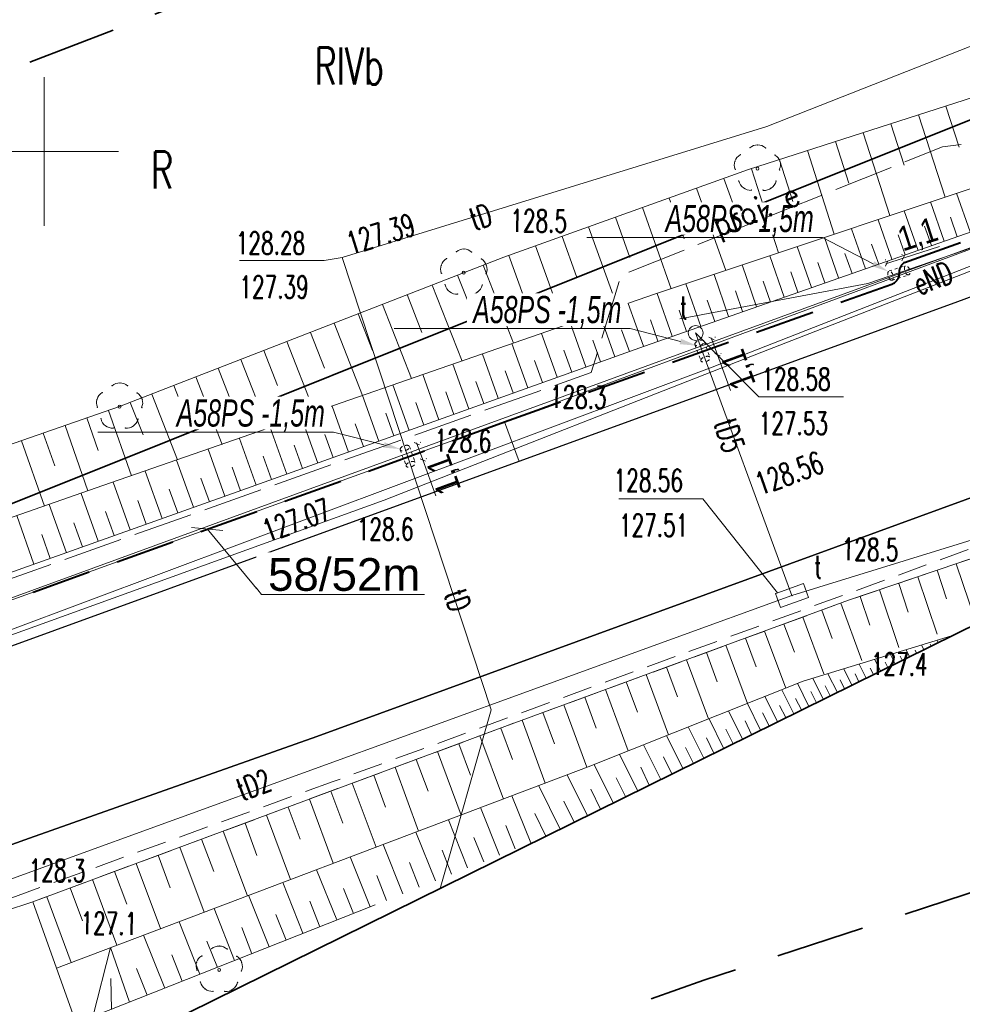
# Model space of a CAD drawing. Header units: metres. Extents: x 6496648 to 6497944, y 5962794 to 5963351.
# Tile 87 of 91: x 6497649 to 6497681, y 5963171 to 5963204. Entities that reach past the tile are written whole.
import ezdxf
from ezdxf import colors
from ezdxf.entities.mleader import LeaderData, LeaderLine
from ezdxf.math import Vec2, Vec3

# ---------------------------------------------------------------- set-up
doc = ezdxf.new("R2010")
doc.units = ezdxf.units.M
doc.header["$MEASUREMENT"] = 0
for name, pattern in [('DASHED', [19.05, 12.7, -6.35]), ('HIDDEN', [0.375, 0.25, -0.125]), ('L_0_04', [1.5, 1, -0.5]), ('mz2.0_0.5', [2.5, 2, -0.5])]:
    doc.linetypes.add(name, pattern=pattern)
doc.layers.get('0').update_dxf_attribs({"color": 8, "linetype": 'CONTINUOUS', "lineweight": 13})
doc.layers.get('DEFPOINTS').update_dxf_attribs({"linetype": 'CONTINUOUS', "lineweight": 0})
for name, color, linetype, lineweight in [('000_INNE__NIEZYDENTYFIKOWANE_', 8, 'CONTINUOUS', 13), ('209_OPIS_KONTURU_KLASYFIKACYJNEGO', 8, 'CONTINUOUS', 13), ('210_OZNACZENIE_UzYTKU', 8, 'CONTINUOUS', 13), ('217_GRANICA_KONTURU_KLASYFIKCYJNEGO', 8, 'CONTINUOUS', 13), ('218_GRANICA_UzYTKU', 8, 'CONTINUOUS', 13), ('219_LINIA_GRANICY', 3, 'CONTINUOUS', 35), ('CHODNIK__POWIERZCHNIA_', 8, 'L_0_04', 13), ('drzewo_lisciaste__punkt_', 8, 'CONTINUOUS', 13), ('E_proj_opisy_ośw', 1, 'CONTINUOUS', 13), ('E_proj_osłona r. dz._obw. 200', 204, 'L_0_04', 20), ('E_proj_osłona r. dz._opis_obw. 100', 204, 'CONTINUOUS', 9), ('E_proj_ośw_linia_obw. 100', 1, 'L_0_04', 40), ('JEZDNIA__POWIERZCHNIA_', 8, 'CONTINUOUS', 25), ('KRAWezNIK__LINIA_', 8, 'CONTINUOUS', 25), ('PRZEWoD_ELEKTROENERGETYCZNY__LINIA_', 1, 'CONTINUOUS', 13), ('PRZEWoD_ELEKTROENERGETYCZNY__LINIA__ATR1', 1, 'CONTINUOUS', 13), ('PRZEWoD_GAZOWY__LINIA_', 54, 'CONTINUOUS', 13), ('PRZEWoD_TELEKOMUNIKACYJNY__LINIA_', 30, 'CONTINUOUS', 13), ('PRZEWoD_TELEKOMUNIKACYJNY__LINIA__ATR1', 30, 'CONTINUOUS', 13), ('przewód elektroenergetyczny (linia) - ob. projektowany', 1, 'mz2.0_0.5', 13), ('przewód elektroenergetyczny (linia) - ob. projektowany-Atr1', 1, 'mz2.0_0.5', 13), ('PUNKT_O_OKREsLONEJ_WYSOKOsCI__SIEc_GAZOWA__ATR3', 54, 'CONTINUOUS', 13), ('PUNKT_O_OKREsLONEJ_WYSOKOsCI__SIEc_KANALIZACYJNA__ATR2', 36, 'CONTINUOUS', 13), ('PUNKT_O_OKREsLONEJ_WYSOKOsCI__SIEc_KANALIZACYJNA__ATR3', 36, 'CONTINUOUS', 13), ('PUNKT_O_OKREsLONEJ_WYSOKOsCI__SIEc_TELEKOMUNIKACYJNA__ATR2', 30, 'CONTINUOUS', 13), ('PUNKT_O_OKREsLONEJ_WYSOKOsCI__SIEc_TELEKOMUNIKACYJNA__ATR3', 30, 'CONTINUOUS', 13), ('PUNKT_WYSOKOsCIOWY_NATURALNY_ATR2', 8, 'CONTINUOUS', 13), ('PUNKT_WYSOKOsCIOWY_SZTUCZNY_ATR2', 8, 'CONTINUOUS', 13), ('siatka', 8, 'CONTINUOUS', 13), ('SKARPA_NIEUMOCNIONA__POWIERZCHNIA_', 8, 'CONTINUOUS', 13), ('wlaz_okragly___siec_telekomunikacyjna__punkt_', 30, 'CONTINUOUS', 13), ('WlAZ_OKRaGlY___SIEC_TELEKOMUNIKACYJNA__PUNKT__ATR17', 30, 'CONTINUOUS', 13), ('ZAKRES', 190, 'L_0_04', 35)]:
    doc.layers.add(name, color=color, linetype=linetype, lineweight=lineweight)
doc.layers.add('E_pomocnicza', color=3, linetype='CONTINUOUS', lineweight=13, plot=False)
doc.styles.add('Andy', font='arial.ttf', dxfattribs={"height": 2})
doc.styles.add('Annotative', font='simplex.shx')
doc.styles.add('Narrow', font='ARIALN.TTF', dxfattribs={"height": 2})
doc.styles.get("Standard").update_dxf_attribs({"font": 'simplex.shx'})
doc.dimstyles.new('wymiary', dxfattribs={"dimtxt": 0.65, "dimasz": 0.25, "dimexe": 0.25, "dimexo": 1, "dimgap": 0.1, "dimtad": 1, "dimzin": 1, "dimtxsty": 'Annotative', "dimblk": 'OBLIQUE', "dimcen": 0.0025, "dimdle": 0.05, "dimadec": 0, "dimazin": 0, "dimtfac": 1, "dimtmove": 0, "dimatfit": 3, "dimldrblk": 'NONE', "dimfxl": 1, "dimarcsym": 0})

# ---------------------------------------------------------------- blocks, each defined once
blk = doc.blocks.new('WLD')
at = {"color": 0, "linetype": 'Continuous', "lineweight": 18, "flags": 128}
blk.add_lwpolyline([(-1, 0.5), (-1, -0.5), (1, -0.5), (1, 0.5), (-0.9, 0.5)], close=True, dxfattribs=at)
blk = doc.blocks.new('_Oblique')
at = {"color": 0, "linetype": 'ByBlock', "lineweight": -2}
blk.add_line((-0.5, -0.5), (0.5, 0.5), dxfattribs=at)
blk = doc.blocks.new('*D79')
at = {"layer": 'DEFPOINTS', "color": 0}
for p in [(0, 0), (-1.014, -0.308), (-0.786, -1.057)]:
    blk.add_point(p, dxfattribs=at)
at = {"layer": 'E_pomocnicza', "color": 0, "lineweight": -2}
for p, q in [((-0.786, -1.057), (-3.022, -1.738)), ((0.276, -0.735), (-0.786, -1.057)), ((0.291, -0.957), (0.301, -0.988)), ((-0.723, -1.265), (-0.713, -1.297))]:
    blk.add_line(p, q, dxfattribs=at)
at = {"layer": 'E_pomocnicza', "color": 0, "lineweight": -2, "xscale": 0.25, "yscale": 0.25, "zscale": 0.25}
for p, rotation in [((0.228, -0.749), 16.918327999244), ((-0.786, -1.057), 196.918327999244)]:
    blk.add_blockref('_Oblique', p, dxfattribs=dict(at, rotation=rotation))
at = {"layer": 'E_pomocnicza', "color": 0, "linetype": 'Continuous', "lineweight": 0, "insert": (-1.732, -2.392), "char_height": 2, "attachment_point": 5, "rotation": 16.91833, "style": 'Narrow'}
blk.add_mtext('{\\H0.75x;1,1}', dxfattribs=at)
blk = doc.blocks.new('_None')
blk = doc.blocks.new('*D81')
at = {"layer": 'DEFPOINTS', "color": 0}
for p in [(0, 0), (0.27, -1.033), (1.027, -0.835)]:
    blk.add_point(p, dxfattribs=at)
at = {"layer": 'E_pomocnicza', "color": 0, "lineweight": -2}
for p, q in [((0.745, 0.246), (1.027, -0.835)), ((0.968, 0.253), (0.999, 0.261)), ((1.027, -0.835), (1.618, -3.097)), ((1.237, -0.78), (1.269, -0.772))]:
    blk.add_line(p, q, dxfattribs=at)
at = {"layer": 'E_pomocnicza', "color": 0, "lineweight": -2, "xscale": 0.25, "yscale": 0.25, "zscale": 0.25}
for p, rotation in [((0.758, 0.198), 104.637956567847), ((1.027, -0.835), 284.637956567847)]:
    blk.add_blockref('_Oblique', p, dxfattribs=dict(at, rotation=rotation))
at = {"layer": 'E_pomocnicza', "color": 0, "linetype": 'Continuous', "lineweight": 0, "insert": (2.323, -1.834), "char_height": 2, "attachment_point": 5, "rotation": 284.63796, "style": 'Narrow'}
blk.add_mtext('{\\H0.75x;1,1}', dxfattribs=at)
blk = doc.blocks.new('*U78')
at = {"linetype": 'HIDDEN', "ltscale": 0.2}
for p, q in [((-0.087, 0.287), (-1.101, -0.021)), ((0.087, -0.287), (-0.927, -0.595))]:
    blk.add_line(p, q, dxfattribs=at)
at = {"linetype": 'DASHED', "ltscale": 0.02}
for centre in [(-1.014, -0.308), (0, 0)]:
    blk.add_ellipse(centre, major_axis=(-0.087, 0.287), ratio=0.5, dxfattribs=at)
at = {"layer": 'E_pomocnicza', "color": 4, "lineweight": 0}
dim = blk.add_aligned_dim(p1=(0, 0), p2=(-1.014, -0.308), distance=0.783, text='{\\H0.75x;<>}', dimstyle='wymiary', override={"dimtxt": 1.3, "dimtad": 2, "dimdec": 1, "dimlfac": 1, "dimrnd": 0, "dimtxsty": 'Narrow'}, dxfattribs=at)
dim.commit()
dim.dimension.update_dxf_attribs({"geometry": '*D79', "text_midpoint": (-1.732, -2.392)})
blk = doc.blocks.new('*U80')
at = {"linetype": 'HIDDEN', "ltscale": 0.2}
for p, q in [((0.29, 0.076), (0.56, -0.957)), ((-0.29, -0.076), (-0.02, -1.109))]:
    blk.add_line(p, q, dxfattribs=at)
at = {"linetype": 'DASHED', "ltscale": 0.02}
for centre in [(0, 0), (0.27, -1.033)]:
    blk.add_ellipse(centre, major_axis=(-0.29, -0.076), ratio=0.5, dxfattribs=at)
at = {"layer": 'E_pomocnicza', "color": 4, "lineweight": 0}
dim = blk.add_aligned_dim(p1=(0, 0), p2=(0.27, -1.033), distance=0.783, text='{\\H0.75x;<>}', dimstyle='wymiary', override={"dimtxt": 1.3, "dimtad": 2, "dimdec": 1, "dimlfac": 1, "dimrnd": 0, "dimtxsty": 'Narrow'}, dxfattribs=at)
dim.commit()
dim.dimension.update_dxf_attribs({"geometry": '*D81', "text_midpoint": (2.323, -1.834)})

msp = doc.modelspace()

# ---------------------------------------------------------------- linework, layer by layer
at = {"layer": '000_INNE__NIEZYDENTYFIKOWANE_', "flags": 128}
for points in [[(6497680.34, 5963201.52), (6497680.78, 5963200.14)], [(6497679.42, 5963201.23), (6497680.31, 5963198.46)], [(6497677.55, 5963200.63), (6497678.45, 5963197.84)], [(6497678.49, 5963200.93), (6497678.93, 5963199.54)], [(6497676.62, 5963200.33), (6497677.07, 5963198.93)], [(6497675.68, 5963200.03), (6497676.58, 5963197.21)], [(6497674.74, 5963199.72), (6497675.19, 5963198.31)], [(6497673.8, 5963199.42), (6497674.71, 5963196.59)], [(6497672.87, 5963199.09), (6497673.37, 5963197.7)], [(6497671.95, 5963198.76), (6497672.94, 5963195.99)], [(6497671.03, 5963198.43), (6497671.53, 5963197.06)], [(6497680.28, 5963196.98), (6497679.82, 5963198.3)], [(6497681.15, 5963197.29), (6497680.7, 5963198.59)], [(6497670.13, 5963198.11), (6497671.1, 5963195.38)], [(6497679.41, 5963196.67), (6497678.94, 5963198)], [(6497669.22, 5963197.79), (6497669.71, 5963196.43)], [(6497678.52, 5963196.37), (6497678.06, 5963197.7)], [(6497680.72, 5963197.13), (6497680.49, 5963197.79)], [(6497668.32, 5963197.46), (6497669.29, 5963194.76)], [(6497677.63, 5963196.05), (6497677.16, 5963197.4)], [(6497679.85, 5963196.83), (6497679.62, 5963197.49)], [(6497667.43, 5963197.14), (6497667.91, 5963195.79)], [(6497676.73, 5963195.74), (6497676.25, 5963197.1)], [(6497678.97, 5963196.52), (6497678.73, 5963197.19)], [(6497666.53, 5963196.82), (6497667.5, 5963194.14)], [(6497675.82, 5963195.42), (6497675.34, 5963196.8)], [(6497678.08, 5963196.21), (6497677.84, 5963196.88)], [(6497665.64, 5963196.5), (6497666.12, 5963195.16)], [(6497674.9, 5963195.1), (6497674.41, 5963196.49)], [(6497677.18, 5963195.89), (6497676.94, 5963196.57)], [(6497664.77, 5963196.17), (6497665.79, 5963193.55)], [(6497673.97, 5963194.77), (6497673.48, 5963196.18)], [(6497676.27, 5963195.58), (6497676.03, 5963196.26)], [(6497663.91, 5963195.83), (6497664.42, 5963194.54)], [(6497673.03, 5963194.44), (6497672.54, 5963195.86)], [(6497675.36, 5963195.26), (6497675.12, 5963195.95)], [(6497663.06, 5963195.5), (6497664.06, 5963192.94)], [(6497672.09, 5963194.11), (6497671.59, 5963195.54)], [(6497673.5, 5963194.61), (6497673.26, 5963195.31)], [(6497674.44, 5963194.93), (6497674.19, 5963195.63)], [(6497662.22, 5963195.18), (6497662.71, 5963193.91)], [(6497671.13, 5963193.78), (6497670.63, 5963195.22)], [(6497672.56, 5963194.28), (6497672.31, 5963194.99)], [(6497661.39, 5963194.85), (6497662.36, 5963192.36)], [(6497670.17, 5963193.44), (6497669.65, 5963194.88)], [(6497671.61, 5963193.94), (6497671.36, 5963194.66)], [(6497660.57, 5963194.53), (6497661.05, 5963193.3)], [(6497669.2, 5963193.09), (6497668.68, 5963194.55)], [(6497670.65, 5963193.61), (6497670.4, 5963194.33)], [(6497659.76, 5963194.22), (6497660.71, 5963191.78)], [(6497668.23, 5963192.75), (6497667.71, 5963194.21)], [(6497669.69, 5963193.27), (6497669.43, 5963193.99)], [(6497658.96, 5963193.91), (6497659.43, 5963192.7)], [(6497667.26, 5963192.4), (6497666.73, 5963193.87)], [(6497668.72, 5963192.92), (6497668.46, 5963193.65)], [(6497658.17, 5963193.6), (6497659.1, 5963191.22)], [(6497666.27, 5963192.04), (6497665.74, 5963193.53)], [(6497656.62, 5963193), (6497657.53, 5963190.68)], [(6497657.39, 5963193.3), (6497657.85, 5963192.12)], [(6497665.28, 5963191.69), (6497664.75, 5963193.18)], [(6497667.75, 5963192.57), (6497667.48, 5963193.31)], [(6497655.86, 5963192.7), (6497656.31, 5963191.55)], [(6497664.29, 5963191.33), (6497663.75, 5963192.84)], [(6497666.77, 5963192.22), (6497666.5, 5963192.96)], [(6497655.11, 5963192.41), (6497655.99, 5963190.14)], [(6497663.28, 5963190.97), (6497662.74, 5963192.49)], [(6497665.78, 5963191.87), (6497665.51, 5963192.61)], [(6497654.36, 5963192.12), (6497654.8, 5963191)], [(6497662.28, 5963190.61), (6497661.73, 5963192.14)], [(6497664.79, 5963191.51), (6497664.52, 5963192.26)], [(6497653.63, 5963191.83), (6497654.49, 5963189.62)], [(6497661.26, 5963190.25), (6497660.71, 5963191.78)], [(6497663.79, 5963191.15), (6497663.52, 5963191.91)], [(6497652.9, 5963191.55), (6497653.33, 5963190.46)], [(6497660.24, 5963189.88), (6497659.69, 5963191.43)], [(6497662.78, 5963190.79), (6497662.51, 5963191.55)], [(6497651.44, 5963191.03), (6497651.82, 5963189.93)], [(6497652.17, 5963191.28), (6497652.94, 5963189.08)], [(6497659.21, 5963189.51), (6497658.65, 5963191.07)], [(6497661.77, 5963190.43), (6497661.5, 5963191.19)], [(6497650.71, 5963190.77), (6497651.47, 5963188.57)], [(6497658.17, 5963189.14), (6497657.61, 5963190.71)], [(6497660.75, 5963190.07), (6497660.47, 5963190.83)], [(6497649.97, 5963190.52), (6497650.36, 5963189.42)], [(6497657.13, 5963188.77), (6497656.57, 5963190.34)], [(6497659.72, 5963189.7), (6497659.45, 5963190.47)], [(6497649.24, 5963190.26), (6497650.01, 5963188.06)], [(6497658.69, 5963189.33), (6497658.41, 5963190.11)], [(6497656.08, 5963188.4), (6497655.52, 5963189.98)], [(6497657.65, 5963188.96), (6497657.37, 5963189.74)], [(6497655.03, 5963188.02), (6497654.46, 5963189.61)], [(6497656.61, 5963188.58), (6497656.33, 5963189.37)], [(6497653.97, 5963187.64), (6497653.4, 5963189.24)], [(6497652.9, 5963187.26), (6497652.32, 5963188.87)], [(6497655.56, 5963188.21), (6497655.27, 5963189)], [(6497651.82, 5963186.88), (6497651.25, 5963188.49)], [(6497654.5, 5963187.83), (6497654.21, 5963188.63)], [(6497650.75, 5963186.49), (6497650.17, 5963188.12)], [(6497653.43, 5963187.45), (6497653.15, 5963188.25)], [(6497649.66, 5963186.11), (6497649.08, 5963187.74)], [(6497652.36, 5963187.07), (6497652.07, 5963187.88)], [(6497651.29, 5963186.69), (6497651, 5963187.5)], [(6497650.21, 5963186.3), (6497649.92, 5963187.11)], [(6497680.68, 5963186.12), (6497681.33, 5963184.2)], [(6497680.04, 5963185.9), (6497680.36, 5963184.94)], [(6497678.75, 5963185.46), (6497679.07, 5963184.49)], [(6497679.39, 5963185.68), (6497680.05, 5963183.75)], [(6497678.1, 5963185.24), (6497678.76, 5963183.3)], [(6497676.8, 5963184.79), (6497677.51, 5963182.86)], [(6497677.45, 5963185.02), (6497677.78, 5963184.05)], [(6497676.16, 5963184.56), (6497676.51, 5963183.6)], [(6497674.89, 5963184.09), (6497675.24, 5963183.14)], [(6497675.52, 5963184.32), (6497676.23, 5963182.41)], [(6497674.24, 5963183.85), (6497674.95, 5963181.93)], [(6497672.94, 5963183.38), (6497673.66, 5963181.42)], [(6497673.6, 5963183.62), (6497673.95, 5963182.65)], [(6497679.6, 5963183.23), (6497679.52, 5963183.38)], [(6497679.84, 5963183.35), (6497679.81, 5963183.41)], [(6497680.08, 5963183.47), (6497680.05, 5963183.54)], [(6497672.28, 5963183.13), (6497672.64, 5963182.15)], [(6497678.63, 5963182.75), (6497678.47, 5963183.06)], [(6497679.11, 5963182.99), (6497679, 5963183.22)], [(6497679.35, 5963183.11), (6497679.31, 5963183.21)], [(6497671.61, 5963182.89), (6497672.35, 5963180.9)], [(6497677.66, 5963182.27), (6497677.42, 5963182.74)], [(6497678.14, 5963182.51), (6497677.95, 5963182.9)], [(6497678.38, 5963182.63), (6497678.3, 5963182.81)], [(6497678.87, 5963182.87), (6497678.8, 5963183.01)], [(6497670.26, 5963182.39), (6497671.01, 5963180.36)], [(6497670.94, 5963182.64), (6497671.31, 5963181.64)], [(6497676.69, 5963181.79), (6497676.37, 5963182.42)], [(6497677.17, 5963182.03), (6497676.9, 5963182.58)], [(6497677.41, 5963182.15), (6497677.29, 5963182.41)], [(6497677.9, 5963182.39), (6497677.79, 5963182.61)], [(6497669.58, 5963182.14), (6497669.96, 5963181.12)], [(6497675.73, 5963181.32), (6497675.35, 5963182.1)], [(6497676.21, 5963181.56), (6497675.86, 5963182.27)], [(6497676.93, 5963181.91), (6497676.78, 5963182.21)], [(6497668.89, 5963181.89), (6497669.65, 5963179.82)], [(6497675.22, 5963181.07), (6497674.82, 5963181.88)], [(6497675.98, 5963181.44), (6497675.8, 5963181.82)], [(6497676.44, 5963181.67), (6497676.28, 5963182.01)], [(6497668.19, 5963181.63), (6497668.57, 5963180.59)], [(6497674.1, 5963180.52), (6497673.66, 5963181.42)], [(6497674.67, 5963180.8), (6497674.25, 5963181.66)], [(6497675.48, 5963181.2), (6497675.28, 5963181.59)], [(6497666.78, 5963181.11), (6497667.17, 5963180.06)], [(6497667.49, 5963181.37), (6497668.26, 5963179.27)], [(6497673.5, 5963180.22), (6497673.03, 5963181.17)], [(6497674.39, 5963180.66), (6497674.17, 5963181.1)], [(6497674.95, 5963180.94), (6497674.74, 5963181.35)], [(6497666.08, 5963180.85), (6497666.86, 5963178.73)], [(6497672.86, 5963179.91), (6497672.37, 5963180.9)], [(6497673.8, 5963180.37), (6497673.58, 5963180.83)], [(6497665.37, 5963180.59), (6497665.76, 5963179.53)], [(6497672.19, 5963179.58), (6497671.67, 5963180.63)], [(6497673.18, 5963180.06), (6497672.94, 5963180.55)], [(6497664.66, 5963180.33), (6497665.45, 5963178.2)], [(6497671.49, 5963179.23), (6497670.94, 5963180.34)], [(6497672.53, 5963179.74), (6497672.28, 5963180.26)], [(6497663.23, 5963179.8), (6497664.03, 5963177.66)], [(6497663.95, 5963180.06), (6497664.34, 5963179)], [(6497670.75, 5963178.86), (6497670.17, 5963180.03)], [(6497671.85, 5963179.4), (6497671.58, 5963179.94)], [(6497662.52, 5963179.53), (6497662.92, 5963178.46)], [(6497669.97, 5963178.48), (6497669.36, 5963179.7)], [(6497671.12, 5963179.05), (6497670.84, 5963179.62)], [(6497661.81, 5963179.27), (6497662.6, 5963177.12)], [(6497669.15, 5963178.07), (6497668.51, 5963179.36)], [(6497670.36, 5963178.67), (6497670.07, 5963179.27)], [(6497661.09, 5963179), (6497661.49, 5963177.93)], [(6497668.28, 5963177.64), (6497667.6, 5963179.02)], [(6497669.56, 5963178.28), (6497669.25, 5963178.91)], [(6497659.65, 5963178.47), (6497660.05, 5963177.39)], [(6497660.37, 5963178.73), (6497661.17, 5963176.58)], [(6497667.36, 5963177.19), (6497666.64, 5963178.65)], [(6497668.72, 5963177.86), (6497668.39, 5963178.53)], [(6497658.93, 5963178.2), (6497659.73, 5963176.04)], [(6497666.37, 5963176.73), (6497665.74, 5963178.31)], [(6497667.83, 5963177.42), (6497667.48, 5963178.13)], [(6497658.21, 5963177.93), (6497658.61, 5963176.85)], [(6497665.32, 5963176.31), (6497664.68, 5963177.91)], [(6497657.48, 5963177.66), (6497658.29, 5963175.49)], [(6497664.25, 5963175.88), (6497663.6, 5963177.5)], [(6497666.88, 5963176.95), (6497666.51, 5963177.71)], [(6497656.03, 5963177.12), (6497656.84, 5963174.94)], [(6497656.76, 5963177.39), (6497657.16, 5963176.3)], [(6497663.17, 5963175.45), (6497662.51, 5963177.09)], [(6497665.85, 5963176.52), (6497665.53, 5963177.31)], [(6497655.3, 5963176.85), (6497655.71, 5963175.76)], [(6497664.79, 5963176.09), (6497664.46, 5963176.9)], [(6497654.57, 5963176.58), (6497655.38, 5963174.39)], [(6497662.07, 5963175.01), (6497661.41, 5963176.67)], [(6497663.71, 5963175.67), (6497663.39, 5963176.48)], [(6497653.84, 5963176.31), (6497654.24, 5963175.21)], [(6497660.97, 5963174.57), (6497660.3, 5963176.25)], [(6497652.37, 5963175.76), (6497652.78, 5963174.66)], [(6497653.1, 5963176.03), (6497653.92, 5963173.84)], [(6497659.85, 5963174.13), (6497659.17, 5963175.82)], [(6497662.62, 5963175.23), (6497662.29, 5963176.06)], [(6497651.63, 5963175.49), (6497652.45, 5963173.28)], [(6497661.52, 5963174.79), (6497661.19, 5963175.63)], [(6497650.88, 5963175.21), (6497651.29, 5963174.1)], [(6497658.71, 5963173.68), (6497658.03, 5963175.39)], [(6497660.41, 5963174.35), (6497660.07, 5963175.19)], [(6497650.09, 5963174.91), (6497650.91, 5963172.7)], [(6497657.57, 5963173.22), (6497656.88, 5963174.96)], [(6497659.28, 5963173.9), (6497658.94, 5963174.76)], [(6497656.41, 5963172.76), (6497655.72, 5963174.52)], [(6497658.14, 5963173.45), (6497657.8, 5963174.31)], [(6497655.24, 5963172.3), (6497654.54, 5963174.07)], [(6497656.99, 5963172.99), (6497656.65, 5963173.87)], [(6497654.06, 5963171.83), (6497653.35, 5963173.62)], [(6497651.64, 5963170.87), (6497652.24, 5963173.2)], [(6497652.87, 5963171.36), (6497652.24, 5963173.2)], [(6497655.83, 5963172.53), (6497655.48, 5963173.41)], [(6497654.65, 5963172.07), (6497654.3, 5963172.96)], [(6497653.47, 5963171.6), (6497653.11, 5963172.5)], [(6497652.27, 5963171.12), (6497652.25, 5963172.16)]]:
    msp.add_lwpolyline(points, dxfattribs=at)
at = {"layer": '217_GRANICA_KONTURU_KLASYFIKCYJNEGO', "flags": 128}
msp.add_lwpolyline([(6497638.05, 5963183.79), (6497681.25, 5963201.1)], dxfattribs=at)
at = {"layer": '218_GRANICA_UzYTKU', "flags": 128}
for points in [[(6497638.05, 5963183.79), (6497681.25, 5963201.1)], [(6497640.2, 5963163.78), (6497700.45, 5963193.52)]]:
    msp.add_lwpolyline(points, dxfattribs=at)
at = {"layer": '219_LINIA_GRANICY', "flags": 128}
for points in [[(6497681.25, 5963201.1), (6497638.05, 5963183.79)], [(6497700.45, 5963193.52), (6497640.2, 5963163.78)]]:
    msp.add_lwpolyline(points, dxfattribs=at)
at = {"layer": 'CHODNIK__POWIERZCHNIA_', "flags": 128}
for points in [[(6497713.37, 5963183.88), (6497712.48, 5963183.26), (6497710.07, 5963186.74), (6497707.41, 5963188.88), (6497702.74, 5963190.64), (6497696.63, 5963190.76), (6497692.72, 5963190.33), (6497688.37, 5963189.26), (6497659.73, 5963178.79)], [(6497659.18, 5963180.3), (6497687.47, 5963190.64)], [(6497688.2, 5963188.67), (6497677.06, 5963184.89)], [(6497677.06, 5963184.89), (6497665.5, 5963180.64)], [(6497665.5, 5963180.64), (6497649.62, 5963174.74)], [(6497649.51, 5963176.88), (6497659.18, 5963180.3)], [(6497659.73, 5963178.79), (6497626.22, 5963166.67), (6497599.54, 5963157.17), (6497532.19, 5963132.88), (6497471.58, 5963110.99), (6497416.25, 5963090.68)], [(6497616.88, 5963165.17), (6497649.51, 5963176.88)], [(6497649.62, 5963174.74), (6497647.21, 5963173.94)]]:
    msp.add_lwpolyline(points, dxfattribs=at)
at = {"layer": 'DEFPOINTS', "linetype": 'Continuous'}
for points in [[(6497690.58, 5963198.6), (6497690.058, 5963200.006), (6497665.494, 5963190.895), (6497665.978, 5963189.568), (6497665.494, 5963190.895), (6497641.117, 5963182.085), (6497641.621, 5963180.703), (6497641.116, 5963182.085), (6497616.64, 5963173.176), (6497617.153, 5963171.772), (6497616.64, 5963173.176), (6497583.323, 5963160.879), (6497583.832, 5963159.468), (6497583.321, 5963160.878), (6497570.03, 5963155.953), (6497570.571, 5963154.554), (6497570.03, 5963155.953), (6497566.135, 5963154.547)], [(6497690.058, 5963200.006), (6497643.092, 5963182.855), (6497643.278, 5963182.346)]]:
    msp.add_lwpolyline(points, dxfattribs=at)
at = {"layer": 'drzewo_lisciaste__punkt_'}
for centre in [(6497674, 5963199.42), (6497664.12, 5963195.92), (6497652.54, 5963191.41), (6497655.89, 5963172.45)]:
    msp.add_circle(centre, 0.05, dxfattribs=at)
for centre, radius, start, end in [((6497674.005, 5963199.832), 0.388, 47.8163, 131.4828), ((6497673.626, 5963199.541), 0.406, 120.9446, 201.0328), ((6497674.424, 5963199.56), 0.353, 331.5595, 62.3263), ((6497673.787, 5963199.123), 0.435, 195.2526, 270.7531), ((6497674.205, 5963199.126), 0.442, 268.6849, 343.0107), ((6497664.126, 5963196.368), 0.352, 44.0903, 135.4397), ((6497663.768, 5963196.032), 0.43, 122.8974, 198.7855), ((6497664.487, 5963196.035), 0.415, 338.483, 56.9903), ((6497663.89, 5963195.604), 0.41, 193.3234, 273.1927), ((6497664.338, 5963195.598), 0.411, 266.6323, 346.188), ((6497652.547, 5963191.831), 0.379, 47.1274, 132.6162), ((6497652.17, 5963191.541), 0.407, 122.1917, 202.1434), ((6497652.943, 5963191.544), 0.375, 333.884, 60.0077), ((6497652.307, 5963191.085), 0.401, 192.1422, 273.6858), ((6497652.762, 5963191.098), 0.417, 266.2283, 344.7186), ((6497655.886, 5963172.849), 0.401, 48.0216, 129.3222), ((6497655.508, 5963172.587), 0.395, 121.2081, 203.4726), ((6497656.276, 5963172.569), 0.396, 336.8813, 58.9059), ((6497655.661, 5963172.141), 0.416, 194.2347, 273.0617), ((6497656.128, 5963172.108), 0.384, 263.5955, 348.419)]:
    msp.add_arc(centre, radius, start, end, dxfattribs=at)
for p in [(6497673.75, 5963200.13), (6497674.01, 5963200.22), (6497674.27, 5963200.12), (6497673.24, 5963199.67), (6497673.42, 5963199.89), (6497674.59, 5963199.88), (6497674.76, 5963199.66), (6497673.25, 5963199.4), (6497674.75, 5963199.38), (6497673.37, 5963199.01), (6497674.62, 5963199), (6497673.52, 5963198.78), (6497673.79, 5963198.7), (6497674.19, 5963198.7), (6497674.46, 5963198.77), (6497664.13, 5963196.72), (6497663.54, 5963196.39), (6497663.87, 5963196.63), (6497664.39, 5963196.62), (6497664.71, 5963196.38), (6497663.36, 5963196.17), (6497664.88, 5963196.16), (6497663.37, 5963195.9), (6497664.87, 5963195.88), (6497663.49, 5963195.51), (6497664.74, 5963195.5), (6497663.64, 5963195.28), (6497663.91, 5963195.2), (6497664.31, 5963195.2), (6497664.58, 5963195.27), (6497652.29, 5963192.12), (6497652.55, 5963192.21), (6497652.81, 5963192.11), (6497651.96, 5963191.88), (6497653.13, 5963191.87), (6497651.78, 5963191.66), (6497651.79, 5963191.39), (6497653.29, 5963191.37), (6497653.3, 5963191.65), (6497651.91, 5963191), (6497652.06, 5963190.77), (6497652.33, 5963190.69), (6497652.73, 5963190.69), (6497653, 5963190.76), (6497653.16, 5963190.99), (6497655.64, 5963173.16), (6497655.9, 5963173.25), (6497656.16, 5963173.15), (6497655.31, 5963172.92), (6497656.48, 5963172.91), (6497655.13, 5963172.7), (6497656.65, 5963172.69), (6497655.14, 5963172.43), (6497656.64, 5963172.41), (6497655.26, 5963172.04), (6497655.41, 5963171.81), (6497656.35, 5963171.8), (6497656.51, 5963172.03), (6497655.68, 5963171.73), (6497656.08, 5963171.73)]:
    msp.add_point(p, dxfattribs=at)
at = {"layer": 'JEZDNIA__POWIERZCHNIA_', "flags": 128}
for points in [[(6497562, 5963151.52), (6497567.42, 5963153.38), (6497581.38, 5963158.58), (6497590.74, 5963161.97), (6497605.1, 5963167.37), (6497630.7, 5963176.72), (6497646.44, 5963182.46), (6497661.98, 5963188.11), (6497680.74, 5963194.95), (6497690.58, 5963198.6), (6497697.66, 5963203.01), (6497702.62, 5963206.69), (6497709.79, 5963213.73), (6497710.93, 5963214.73), (6497717.24, 5963222.65), (6497724.65, 5963232.21), (6497729.29, 5963238.13)], [(6497713.37, 5963183.88), (6497710.98, 5963187.54), (6497708.06, 5963190.08), (6497703.12, 5963191.88), (6497696.43, 5963192.38), (6497692.41, 5963191.88), (6497687.47, 5963190.64), (6497659.18, 5963180.3), (6497649.51, 5963176.88), (6497616.88, 5963165.17), (6497598.76, 5963158.58), (6497531.74, 5963134.36)]]:
    msp.add_lwpolyline(points, dxfattribs=at)
at = {"layer": 'KRAWezNIK__LINIA_', "flags": 128}
msp.add_lwpolyline([(6497531.74, 5963134.36), (6497568.46, 5963147.58), (6497598.76, 5963158.58), (6497616.88, 5963165.17), (6497649.51, 5963176.88), (6497659.18, 5963180.3), (6497687.47, 5963190.64), (6497692.41, 5963191.88), (6497696.43, 5963192.38)], dxfattribs=at)
at = {"layer": 'PRZEWoD_ELEKTROENERGETYCZNY__LINIA_', "flags": 128}
msp.add_lwpolyline([(6497740, 5963252.63), (6497723.78, 5963232.67), (6497713.96, 5963220.58), (6497705.61, 5963210.38), (6497695.65, 5963201.82), (6497672.47, 5963192.74), (6497646.11, 5963182.86), (6497631.91, 5963177.78), (6497615.17, 5963172.16), (6497591.26, 5963163.45), (6497567.54, 5963154.8), (6497546.81, 5963147.29)], dxfattribs=at)
at = {"layer": 'PRZEWoD_GAZOWY__LINIA_', "flags": 128}
msp.add_lwpolyline([(6497740, 5963252.11), (6497736.38, 5963247.54), (6497725.21, 5963233.92), (6497722.22, 5963230.35), (6497706.15, 5963210.52), (6497695.66, 5963201.61), (6497674.15, 5963193.24), (6497661.44, 5963188.26), (6497637.52, 5963179.61), (6497614.54, 5963171.74), (6497590.95, 5963163.12), (6497552.77, 5963149.34), (6497515.87, 5963135.93), (6497478.52, 5963122.49), (6497467.27, 5963118.39)], dxfattribs=at)
at = {"layer": 'PRZEWoD_TELEKOMUNIKACYJNY__LINIA_', "flags": 128}
for points in [[(6497663.32, 5963175.19), (6497665.04, 5963181.2), (6497660.03, 5963196.43), (6497674.31, 5963200.84), (6497691.2, 5963207.5), (6497693.58, 5963209.03), (6497698.15, 5963213.31), (6497716.87, 5963235.82), (6497733.27, 5963224.34)], [(6497671.39, 5963194.37), (6497677.71, 5963195.56), (6497695.39, 5963201.64), (6497698.6, 5963203.02), (6497705.27, 5963209.49), (6497721.96, 5963230.47)], [(6497671.92, 5963193.89), (6497675.16, 5963185.05)], [(6497675.16, 5963185.05), (6497691.47, 5963190.09)], [(6497617.21, 5963164), (6497675.16, 5963185.05)]]:
    msp.add_lwpolyline(points, dxfattribs=at)
at = {"layer": 'PUNKT_O_OKREsLONEJ_WYSOKOsCI__SIEc_KANALIZACYJNA__ATR2', "flags": 128}
msp.add_lwpolyline([(6497660.03, 5963196.43), (6497659.42, 5963196.33), (6497656.57, 5963196.33)], dxfattribs=at)
at = {"layer": 'PUNKT_O_OKREsLONEJ_WYSOKOsCI__SIEc_TELEKOMUNIKACYJNA__ATR2', "flags": 128}
for points in [[(6497671.92, 5963193.89), (6497674.04, 5963191.74), (6497676.89, 5963191.74)], [(6497674.67, 5963185.14), (6497672.16, 5963188.31), (6497669.34, 5963188.31)]]:
    msp.add_lwpolyline(points, dxfattribs=at)
at = {"layer": 'siatka', "flags": 128}
for points in [[(6497650, 5963197.5), (6497650, 5963202.5)], [(6497647.5, 5963200), (6497652.5, 5963200)]]:
    msp.add_lwpolyline(points, dxfattribs=at)
at = {"layer": 'SKARPA_NIEUMOCNIONA__POWIERZCHNIA_', "flags": 128}
for points in [[(6497636.47, 5963183.34), (6497634.14, 5963184.15), (6497641.74, 5963187.65), (6497652.54, 5963191.41), (6497665.47, 5963196.44), (6497673.7, 5963199.39), (6497683.5, 5963202.54), (6497685.69, 5963203.52), (6497692.7, 5963207.46), (6497699.3, 5963211.79), (6497710.45, 5963225.55), (6497719.37, 5963236.35), (6497727.2, 5963246.17), (6497729.55, 5963249.22), (6497738.79, 5963259.19), (6497740, 5963260.6)], [(6497740, 5963255.71), (6497736.66, 5963252.85), (6497726.23, 5963241.46), (6497715.09, 5963227.95), (6497705.16, 5963215.92), (6497700.27, 5963210.07), (6497692.69, 5963204.05), (6497684.18, 5963199.75), (6497670.53, 5963195.19), (6497651.98, 5963188.75)], [(6497636.47, 5963183.34), (6497651.98, 5963188.75), (6497670.53, 5963195.19), (6497684.18, 5963199.75), (6497692.69, 5963204.05), (6497700.27, 5963210.07), (6497705.16, 5963215.92), (6497715.09, 5963227.95), (6497726.23, 5963241.46), (6497727.08, 5963240.59), (6497719.95, 5963232.01), (6497711.65, 5963221.64), (6497705.59, 5963214.05), (6497701.21, 5963208.72), (6497693.84, 5963203.04), (6497684.62, 5963198.5), (6497670.2, 5963193.45), (6497656.18, 5963188.43), (6497645.49, 5963184.62), (6497635.24, 5963180.95)], [(6497677.06, 5963184.89), (6497688.2, 5963188.67)], [(6497665.5, 5963180.64), (6497677.06, 5963184.89)], [(6497661.14, 5963174.64), (6497651.08, 5963170.65), (6497650.42, 5963172.51), (6497668.3, 5963179.28), (6497675.54, 5963182.17), (6497680.53, 5963183.69), (6497666.63, 5963176.83)], [(6497675.54, 5963182.17), (6497668.3, 5963179.28)], [(6497649.62, 5963174.74), (6497665.5, 5963180.64)], [(6497668.3, 5963179.28), (6497650.42, 5963172.51)], [(6497650.42, 5963172.51), (6497649.62, 5963174.74)]]:
    msp.add_lwpolyline(points, dxfattribs=at)
at = {"layer": 'wlaz_okragly___siec_telekomunikacyjna__punkt_'}
msp.add_circle((6497671.92, 5963193.89), 0.25, dxfattribs=at)
at = {"layer": 'WlAZ_OKRaGlY___SIEC_TELEKOMUNIKACYJNA__PUNKT__ATR17'}
msp.add_point((6497675.16, 5963185.05, 128.63), dxfattribs=at)
at = {"layer": 'ZAKRES', "ltscale": 3, "flags": 128}
msp.add_lwpolyline([(6497692.5, 5963219.5), (6497716, 5963186.5), (6497672.2, 5963172.1), (6497502, 5963111.8), (6497349, 5963052), (6497312.6, 5963038.4), (6497228.6, 5963030.4), (6497133.5, 5963045.2), (6496948.4, 5963119.5), (6496936.6, 5963083.2), (6496927.9, 5963075.7), (6496873, 5963095.9), (6496849.7, 5963104.2), (6496824.8, 5963105.1), (6496784.8, 5963107.4), (6496786.6, 5963174.3), (6496788.5, 5963184), (6496695.2, 5963217.9), (6496711.8, 5963253.1), (6496961, 5963151.5), (6497143.1, 5963082.8), (6497228.1, 5963066.8), (6497302.3, 5963072), (6497492.1, 5963142.6)], close=True, dxfattribs=at)

# ---------------------------------------------------------------- block references
at = {"layer": 'E_proj_osłona r. dz._obw. 200', "xscale": 0.54864, "yscale": 0.54864, "zscale": 0.54864, "rotation": 93.200706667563}
for name, p in [('*U80', (6497678.477, 5963195.82)), ('*U78', (6497672.05, 5963193.554)), ('*U78', (6497662.137, 5963190.013))]:
    msp.add_blockref(name, p, dxfattribs=at)
at = {"layer": 'WlAZ_OKRaGlY___SIEC_TELEKOMUNIKACYJNA__PUNKT__ATR17', "xscale": 0.5, "yscale": 0.5, "zscale": 0.5, "rotation": 20}
msp.add_blockref('WLD', (6497675.16, 5963185.05), dxfattribs=at)

# ---------------------------------------------------------------- texts
at = {"layer": '209_OPIS_KONTURU_KLASYFIKACYJNEGO', "width": 0.66}
msp.add_text('RIVb', height=1.25, dxfattribs=at).set_placement((6497659.1, 5963202.25))
at = {"layer": '210_OZNACZENIE_UzYTKU', "width": 0.66}
msp.add_text('R', height=1.25, dxfattribs=at).set_placement((6497653.6, 5963198.75))
at = {"layer": 'PRZEWoD_ELEKTROENERGETYCZNY__LINIA__ATR1', "width": 0.66}
msp.add_text('eND', height=0.75, rotation=21.4, dxfattribs=at).set_placement((6497679.44, 5963195.15))
at = {"layer": 'PRZEWoD_TELEKOMUNIKACYJNY__LINIA__ATR1', "width": 0.66}
for s, rotation, p in [('tD', 18, (6497664.47, 5963197.33)), ('tD5', 287.4, (6497672.53, 5963190.87)), ('tD', 288.2, (6497663.45, 5963185.11)), ('tD2', 20.2, (6497656.66, 5963178.13))]:
    msp.add_text(s, height=0.75, rotation=rotation, dxfattribs=at).set_placement(p)
at = {"layer": 'PUNKT_O_OKREsLONEJ_WYSOKOsCI__SIEc_GAZOWA__ATR3', "width": 0.66}
msp.add_text('127.07', height=0.75, rotation=19.9, dxfattribs=at).set_placement((6497657.52, 5963186.84))
at = {"layer": 'PUNKT_O_OKREsLONEJ_WYSOKOsCI__SIEc_KANALIZACYJNA__ATR2', "width": 0.66}
msp.add_text('128.28', height=0.75, dxfattribs=at).set_placement((6497656.45, 5963196.54))
at = {"layer": 'PUNKT_O_OKREsLONEJ_WYSOKOsCI__SIEc_KANALIZACYJNA__ATR3', "width": 0.66}
msp.add_text('127.39', height=0.75, dxfattribs=at).set_placement((6497656.57, 5963195.06))
at = {"layer": 'PUNKT_O_OKREsLONEJ_WYSOKOsCI__SIEc_TELEKOMUNIKACYJNA__ATR2', "width": 0.66}
for s, p in [('128.58', (6497674.13, 5963191.96)), ('128.56', (6497669.16, 5963188.55))]:
    msp.add_text(s, height=0.75, dxfattribs=at).set_placement(p)
at = {"layer": 'PUNKT_O_OKREsLONEJ_WYSOKOsCI__SIEc_TELEKOMUNIKACYJNA__ATR3', "width": 0.66}
msp.add_text('127.39', height=0.75, rotation=17.2, dxfattribs=at).set_placement((6497660.32, 5963196.52))
for s, p in [('127.53', (6497674.04, 5963190.47)), ('127.51', (6497669.34, 5963187.04))]:
    msp.add_text(s, height=0.75, dxfattribs=at).set_placement(p)
at = {"layer": 'PUNKT_WYSOKOsCIOWY_NATURALNY_ATR2', "width": 0.66}
for s, rotation, p in [('128.5', 359.2, (6497665.68, 5963197.3)), ('127.3', 359.3, (6497666.17, 5963194.32)), ('128.3', 359.1, (6497667.01, 5963191.37)), ('128.6', 359.2, (6497663.13, 5963189.9)), ('128.5', 359.2, (6497676.83, 5963186.24)), ('127.4', 359.2, (6497677.81, 5963182.38)), ('128.3', 359.3, (6497649.48, 5963175.43)), ('127.1', 359.3, (6497651.22, 5963173.65))]:
    msp.add_text(s, height=0.75, rotation=rotation, dxfattribs=at).set_placement(p)
msp.add_text('128.6', height=0.75, dxfattribs=at).set_placement((6497660.52, 5963186.91))
at = {"layer": 'PUNKT_WYSOKOsCIOWY_SZTUCZNY_ATR2', "width": 0.66}
msp.add_text('128.56', height=0.75, rotation=20, dxfattribs=at).set_placement((6497674.1, 5963188.42))
at = {"layer": 'WlAZ_OKRaGlY___SIEC_TELEKOMUNIKACYJNA__PUNKT__ATR17', "width": 0.66}
for p in [(6497671.39, 5963194.37), (6497675.91, 5963185.64)]:
    msp.add_text('t', height=0.75, dxfattribs=at).set_placement(p)

# ---------------------------------------------------------------- next in the draw order: leaders
at = {"layer": 'E_proj_opisy_ośw', "lineweight": 13}
ml = msp.add_multileader_mtext('Standard', dxfattribs=at)
ml.set_content('{\\H1.1x;58/52m} ', color=256, style='Andy')
ml.set_leader_properties(color=256, linetype='CONTINUOUS', lineweight=-1)
ml.set_arrow_properties(name='OBLIQUE')
ml.build(insert=Vec2(0, 0))
ml.multileader.update_dxf_attribs({"has_dogleg": 0, "text_left_attachment_type": 6, "text_right_attachment_type": 6, "dogleg_length": 0.36, "arrow_head_size": 0.75})
ctx = ml.context
ctx.base_point, ctx.char_height, ctx.arrow_head_size, ctx.landing_gap_size, ctx.plane_origin = Vec3(6497657.315, 5963185.089), 1, 0.75, 0.3, Vec3(6497688.283, 5963172.001)
ctx.left_attachment, ctx.right_attachment, ctx.text_align_type = 6, 6, 1
notes = []
notes.append((ctx, [(0, (1, 1, 0), (6497656.955, 5963185.089), (1, 0), 0.36, [(0, [(6497655.488, 5963187.295)], 0, [])])]))
ctx.mtext.insert, ctx.mtext.alignment, ctx.mtext.line_spacing_factor, ctx.mtext.line_spacing_style = Vec3(6497660.097, 5963186.309), 2, 0.9, 2
ctx.mtext.has_bg_fill, ctx.mtext.bg_color, ctx.mtext.bg_scale_factor, ctx.mtext.bg_transparency, ctx.mtext.use_window_bg_color = 1, -1073741824, 1.2, 0, 1
at = {"layer": 'E_proj_osłona r. dz._opis_obw. 100'}
ml = msp.add_multileader_mtext('Standard', dxfattribs=at)
ml.set_content('\\fArial Narrow|b0|i1|c238|p34;\\W0.8;A58PS -1,5m ', color=256, style='Narrow')
ml.set_leader_properties(color=256, linetype='CONTINUOUS', lineweight=-1)
ml.build(insert=Vec2(0, 0))
ml.multileader.update_dxf_attribs({"has_dogleg": 0, "text_left_attachment_type": 6, "text_right_attachment_type": 6, "dogleg_length": 0.274, "arrow_head_size": 0.572})
ctx = ml.context
ctx.base_point, ctx.char_height, ctx.arrow_head_size, ctx.landing_gap_size, ctx.plane_origin = Vec3(6497670.615, 5963197.102), 0.9144, 0.572, 0.3, Vec3(6497697.042, 5963199.151)
ctx.left_attachment, ctx.right_attachment, ctx.text_align_type = 6, 6, 1
notes.append((ctx, [(0, (1, 1, 0), (6497676.459, 5963197.102), (-1, 0), 0.274, [(0, [(6497678.397, 5963195.959)], 0, [])])]))
ctx.mtext.insert, ctx.mtext.alignment, ctx.mtext.line_spacing_factor, ctx.mtext.line_spacing_style = Vec3(6497673.4, 5963198.201), 2, 0.9, 2
ctx.mtext.has_bg_fill, ctx.mtext.bg_color, ctx.mtext.bg_scale_factor, ctx.mtext.bg_transparency, ctx.mtext.use_window_bg_color = 1, -1073741824, 1.1, 0, 1
ml = msp.add_multileader_mtext('Standard', dxfattribs=at)
ml.set_content('\\fArial Narrow|b0|i1|c238|p34;\\W0.8;A58PS -1,5m ', color=256, style='Narrow')
ml.set_leader_properties(color=256, linetype='CONTINUOUS', lineweight=-1)
ml.build(insert=Vec2(0, 0))
ml.multileader.update_dxf_attribs({"has_dogleg": 0, "text_left_attachment_type": 6, "text_right_attachment_type": 6, "dogleg_length": 0.274, "arrow_head_size": 0.572})
ctx = ml.context
ctx.base_point, ctx.char_height, ctx.arrow_head_size, ctx.landing_gap_size, ctx.plane_origin = Vec3(6497664.143, 5963194.036), 0.9144, 0.572, 0.3, Vec3(6497690.57, 5963196.085)
ctx.left_attachment, ctx.right_attachment, ctx.text_align_type = 6, 6, 1
notes.append((ctx, [(0, (1, 1, 0), (6497669.987, 5963194.036), (-1, 0), 0.274, [(0, [(6497671.961, 5963193.461)], 0, [])])]))
ctx.mtext.insert, ctx.mtext.alignment, ctx.mtext.line_spacing_factor, ctx.mtext.line_spacing_style = Vec3(6497666.928, 5963195.135), 2, 0.9, 2
ctx.mtext.has_bg_fill, ctx.mtext.bg_color, ctx.mtext.bg_scale_factor, ctx.mtext.bg_transparency, ctx.mtext.use_window_bg_color = 1, -1073741824, 1.1, 0, 1
ml = msp.add_multileader_mtext('Standard', dxfattribs=at)
ml.set_content('\\fArial Narrow|b0|i1|c238|p34;\\W0.8;A58PS -1,5m ', color=256, style='Narrow')
ml.set_leader_properties(color=256, linetype='CONTINUOUS', lineweight=-1)
ml.build(insert=Vec2(0, 0))
ml.multileader.update_dxf_attribs({"has_dogleg": 0, "text_left_attachment_type": 6, "text_right_attachment_type": 6, "dogleg_length": 0.274, "arrow_head_size": 0.572})
ctx = ml.context
ctx.base_point, ctx.char_height, ctx.arrow_head_size, ctx.landing_gap_size, ctx.plane_origin = Vec3(6497654.168, 5963190.554), 0.9144, 0.572, 0.3, Vec3(6497680.595, 5963192.603)
ctx.left_attachment, ctx.right_attachment, ctx.text_align_type = 6, 6, 1
notes.append((ctx, [(0, (1, 1, 0), (6497660.012, 5963190.554), (-1, 0), 0.274, [(0, [(6497661.986, 5963189.979)], 0, [])])]))
ctx.mtext.insert, ctx.mtext.alignment, ctx.mtext.line_spacing_factor, ctx.mtext.line_spacing_style = Vec3(6497656.953, 5963191.653), 2, 0.9, 2
ctx.mtext.has_bg_fill, ctx.mtext.bg_color, ctx.mtext.bg_scale_factor, ctx.mtext.bg_transparency, ctx.mtext.use_window_bg_color = 1, -1073741824, 1.1, 0, 1
for ctx, leaders in notes:
    for number, flags, end, landing, length, lines in leaders:
        leader = LeaderData()
        leader.index, (leader.has_last_leader_line, leader.has_dogleg_vector, leader.attachment_direction) = number, flags
        leader.last_leader_point, leader.dogleg_vector, leader.dogleg_length = Vec3(end), Vec3(landing), length
        for number, points, colour, breaks in lines:
            line = LeaderLine()
            line.index, line.vertices, line.color, line.breaks = number, Vec3.list(points), colors.encode_raw_color(colour), breaks
            leader.lines.append(line)
        ctx.leaders.append(leader)

# ---------------------------------------------------------------- next in the draw order: linework, layer by layer
at = {"layer": 'E_proj_ośw_linia_obw. 100', "ltscale": 2}
msp.add_lwpolyline([(6497553.426, 5963150.07), (6497569.98, 5963156.083), (6497583.282, 5963160.944), (6497595.501, 5963165.375, 0.261014), (6497595.744, 5963166.737, 0.328874), (6497596.93, 5963165.901), (6497616.64, 5963173.176), (6497642.264, 5963182.5, 0.365094), (6497642.696, 5963183.927, 0.360274), (6497643.991, 5963183.124), (6497665.494, 5963190.895), (6497678.525, 5963195.536, 0.345765), (6497678.77, 5963195.925, -0.306042), (6497678.949, 5963196.259), (6497689.203, 5963199.909, 0.466826), (6497689.646, 5963201.128)], format="xyb", dxfattribs=at)
at = {"layer": 'przewód elektroenergetyczny (linia) - ob. projektowany', "color": 1, "linetype": 'mz2.0_0.5', "lineweight": 18, "flags": 128}
msp.add_lwpolyline([(6497733.2, 5963122.65), (6497728.01, 5963129.49), (6497687.99, 5963200.54), (6497687.34, 5963201.06), (6497680.22, 5963200.15), (6497669.41, 5963195.83), (6497668.41, 5963192.56), (6497610.59, 5963172.01), (6497610.11, 5963171.77)], dxfattribs=at)

# ---------------------------------------------------------------- next in the draw order: texts
at = {"layer": 'przewód elektroenergetyczny (linia) - ob. projektowany-Atr1', "color": 1, "width": 0.9}
msp.add_text('proj. e', height=0.75, rotation=21.783, dxfattribs=at).set_placement((6497672.68, 5963197.13))

doc.saveas('drawing.dxf')
